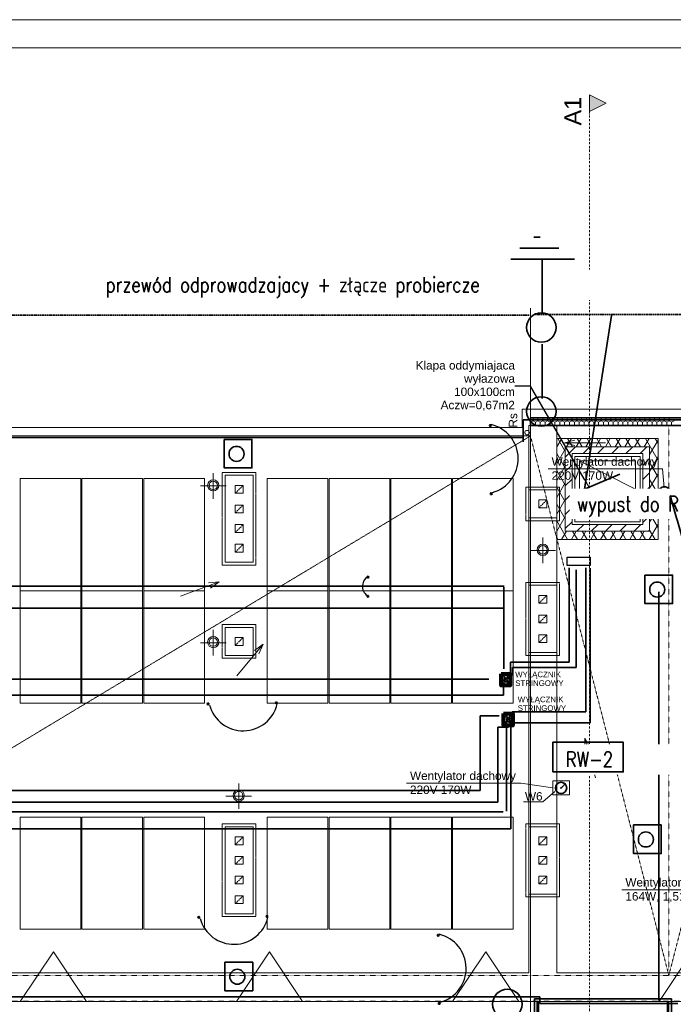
# Model space of a CAD drawing. Header units: centimetres. Extents: x 42630 to 130002, y 15 to 29179.
# Tile 131 of 165: x 82211 to 83376, y 4059 to 5813. Entities that reach past the tile are written whole.
import ezdxf
from ezdxf.enums import TextEntityAlignment as Align

# ---------------------------------------------------------------- set-up
doc = ezdxf.new("R2010")
doc.units = ezdxf.units.CM
doc.header["$LTSCALE"] = 0.01
for name, pattern in [('CENTER', [0.55, 0.37, -0.06, 0.06, -0.06]), ('Hidden Line1', [190, 140, -50]), ('HIDDEN_LINE_COPY', [150, 100, -50]), ('Krawędzie ukryte', [391.222223, 282.222223, -109]), ('Kropki i Kreski', [670.277762, 352.777767, -176.388884, 0, -141.111112]), ('PRZERYWANA', [0.282222, 0.141111, -0.141111]), ('Przerywana 2', [135, 75, -60])]:
    doc.linetypes.add(name, pattern=pattern)
doc.layers.get('0').update_dxf_attribs({"color": 253})
for name, color, linetype, lineweight in [('0 RAMKI I TABELKI_Nr_Pióra__1', 253, 'Continuous', 13), ('1ESTAWIENIE STOLARKI_Pen_No__1_Nr_Pióra__7_Nr_Pióra__1', 7, 'Continuous', 13), ('1SUFIT PODWIESZONY_Nr_Pióra__1', 7, 'Continuous', 13), ('1SUFIT PODWIESZONY_Nr_Pióra__20', 1, 'Continuous', 0), ('2D - Ogólne_Nr_Pióra__1', 7, 'Continuous', 13), ('4WENTYLACJA_Nr_Pióra__20', 1, 'Continuous', 0), ('8PIONY KS_Nr_Pióra__20', 1, 'Continuous', 0), ('E0odgrom', 6, 'Continuous', 35), ('IS went opis', 7, 'Continuous', 20), ('koryta', 150, 'Continuous', 50), ('Marker - Interior Elevation_Nr_Pióra__20', 250, 'Continuous', 0), ('Opisy - Etykiety_Nr_Pióra__20', 1, 'Continuous', 0), ('panale', 210, 'Continuous', 35), ('Pprzeowdy', 5, 'Continuous', 35), ('uziem', 82, 'Continuous', 30), ('wentylacja opis', 30, 'Continuous', 35), ('Wentylacja wywiew', 4, 'Continuous', 35), ('Znaczniki - Przekroje_Nr_Pióra__1', 7, 'Continuous', 13)]:
    doc.layers.add(name, color=color, linetype=linetype, lineweight=lineweight)
for name, color, linetype, lineweight, true_color in [('1SUFIT PODWIESZONY_Nr_Pióra__108', 7, 'Continuous', 13, 0xfd8379), ('2D - Ogólne_Nr_Pióra__108', 7, 'Continuous', 13, 0xfd8379), ('2D - Ogólne_Nr_Pióra__2', 7, 'Continuous', 15, 0x7f7f7f), ('2D - Ogólne_Nr_Pióra__68', 7, 'Continuous', 35, 0xfd4435), ('Opisy - Etykiety_Nr_Pióra__88', 7, 'Continuous', 20, 0xfd4435)]:
    doc.layers.add(name, color=color, linetype=linetype, lineweight=lineweight, true_color=true_color)
doc.layers.add('WEN_NAW-_ATRYBUT', color=6, linetype='Continuous')
doc.layers.add('WEN_NAW-_OSIE', color=2, linetype='CENTER')
doc.styles.add('GENERATED_STYLE_1', font='arial.ttf')
doc.styles.add('GENERATED_STYLE_2', font='arial.ttf')
doc.styles.add('GENERATED_STYLE_4', font='arial.ttf')
doc.styles.add('p', font='simplex.shx', dxfattribs={"width": 0.8, "height": 100})
doc.styles.add('STYL_WENTYLE', font='arial.ttf', dxfattribs={"width": 0.8})

# ---------------------------------------------------------------- blocks, each defined once
blk = doc.blocks.new('ARROWHEAD_5')
at = {"linetype": 'Continuous'}
blk.add_line((0, 0), (-1, 0), dxfattribs=at)
blk.add_solid([(-1, 0.2679), (0, 0), (-1, -0.2679), (-1, 0.2679)], dxfattribs=at)
blk = doc.blocks.new('PSR200_100_11')
blk.add_circle((0, 0), 100)
for p in [(0, 0), (71, 71)]:
    blk.add_point(p)
at = {"layer": 'WEN_NAW-_OSIE'}
blk.add_line((0, 0), (71, 71), dxfattribs=at)
at = {"layer": 'WEN_NAW-_ATRYBUT', "style": 'STYL_WENTYLE', "width": 0.8, "flags": 8}
blk.add_attdef('WENTYLE', text='', height=50, dxfattribs=at).set_placement((0, 0), align=Align.BOTTOM_LEFT)

msp = doc.modelspace()

# ---------------------------------------------------------------- hatches: boundary and pattern name
at = {"layer": 'uziem'}
for points in [[(83050.967, 5090.298, 1), (83047.945, 5090.298, 1)], [(83052.736, 4968.86, 1), (83049.714, 4968.86, 1)], [(82833.158, 4820.303, 1), (82830.136, 4820.303, 1)], [(82833.158, 4786.208, 1), (82830.136, 4786.208, 1)], [(82548.322, 4594.556, 1), (82545.3, 4594.556, 1)], [(82669.761, 4596.325, 1), (82666.739, 4596.325, 1)], [(82531.721, 4214.253, 1), (82528.699, 4214.253, 1)], [(82653.16, 4216.021, 1), (82650.138, 4216.021, 1)], [(82958.245, 4182.399, 1), (82955.224, 4182.399, 1)], [(82960.014, 4060.96, 1), (82956.992, 4060.96, 1)]]:
    msp.add_hatch(color=256, dxfattribs=at).paths.add_polyline_path(points)
at = {"layer": 'Znaczniki - Przekroje_Nr_Pióra__1', "linetype": 'Continuous'}
msp.add_hatch(color=252, dxfattribs=at).paths.add_polyline_path([(83226.085, 5679.426), (83226.085, 5649.426), (83256.085, 5664.426)], flags=0)

# ---------------------------------------------------------------- linework, layer by layer
at = {"layer": '0 RAMKI I TABELKI_Nr_Pióra__1', "linetype": 'Continuous'}
for p, q in [((78201.274, 5813.233), (84680.207, 5813.233)), ((78966.448, 5813.233), (85445.382, 5813.233)), ((78402.818, 5763.233), (84630.207, 5763.233)), ((79167.992, 5763.233), (85395.382, 5763.233))]:
    msp.add_line(p, q, dxfattribs=at)
at = {"layer": '1SUFIT PODWIESZONY_Nr_Pióra__1', "color": 252, "linetype": 'Continuous'}
for p, q in [((82212.085, 4995.78), (82320.085, 4995.78)), ((82212.085, 4795.78), (82212.085, 4995.78)), ((82320.085, 4995.78), (82320.085, 4795.78)), ((82322.085, 4995.78), (82430.085, 4995.78)), ((82322.085, 4795.78), (82322.085, 4995.78)), ((82430.085, 4995.78), (82430.085, 4795.78)), ((82432.085, 4995.78), (82540.085, 4995.78)), ((82432.085, 4795.78), (82432.085, 4995.78)), ((82540.085, 4995.78), (82540.085, 4795.78)), ((82652.266, 4995.78), (82760.266, 4995.78)), ((82652.266, 4795.78), (82652.266, 4995.78)), ((82760.266, 4995.78), (82760.266, 4795.78)), ((82762.266, 4995.78), (82870.266, 4995.78)), ((82762.266, 4795.78), (82762.266, 4995.78)), ((82870.266, 4995.78), (82870.266, 4795.78)), ((82872.266, 4995.78), (82980.266, 4995.78)), ((82872.266, 4795.78), (82872.266, 4995.78)), ((82980.266, 4995.78), (82980.266, 4795.78)), ((82982.266, 4995.78), (83090.266, 4995.78)), ((82982.266, 4795.78), (82982.266, 4995.78)), ((83090.266, 4995.78), (83090.266, 4795.78)), ((82320.085, 4795.78), (82212.085, 4795.78)), ((82212.085, 4795.78), (82320.085, 4795.78)), ((82212.085, 4595.78), (82212.085, 4795.78)), ((82320.085, 4795.78), (82320.085, 4595.78)), ((82430.085, 4795.78), (82322.085, 4795.78)), ((82322.085, 4795.78), (82430.085, 4795.78)), ((82322.085, 4595.78), (82322.085, 4795.78)), ((82430.085, 4795.78), (82430.085, 4595.78)), ((82540.085, 4795.78), (82432.085, 4795.78)), ((82432.085, 4795.78), (82540.085, 4795.78)), ((82432.085, 4595.78), (82432.085, 4795.78)), ((82540.085, 4795.78), (82540.085, 4595.78)), ((82760.266, 4795.78), (82652.266, 4795.78)), ((82652.266, 4795.78), (82760.266, 4795.78)), ((82652.266, 4595.78), (82652.266, 4795.78)), ((82760.266, 4795.78), (82760.266, 4595.78)), ((82870.266, 4795.78), (82762.266, 4795.78)), ((82762.266, 4795.78), (82870.266, 4795.78)), ((82762.266, 4595.78), (82762.266, 4795.78)), ((82870.266, 4795.78), (82870.266, 4595.78)), ((82980.266, 4795.78), (82872.266, 4795.78)), ((82872.266, 4795.78), (82980.266, 4795.78)), ((82872.266, 4595.78), (82872.266, 4795.78)), ((82980.266, 4795.78), (82980.266, 4595.78)), ((83090.266, 4795.78), (82982.266, 4795.78)), ((82982.266, 4795.78), (83090.266, 4795.78)), ((82982.266, 4595.78), (82982.266, 4795.78)), ((83090.266, 4795.78), (83090.266, 4595.78)), ((82320.085, 4595.78), (82212.085, 4595.78)), ((82430.085, 4595.78), (82322.085, 4595.78)), ((82540.085, 4595.78), (82432.085, 4595.78)), ((82760.266, 4595.78), (82652.266, 4595.78)), ((82870.266, 4595.78), (82762.266, 4595.78)), ((82980.266, 4595.78), (82872.266, 4595.78)), ((83090.266, 4595.78), (82982.266, 4595.78)), ((82212.085, 4392.988), (82320.085, 4392.988)), ((82212.085, 4192.988), (82212.085, 4392.988)), ((82320.085, 4392.988), (82320.085, 4192.988)), ((82322.085, 4392.988), (82430.085, 4392.988)), ((82322.085, 4192.988), (82322.085, 4392.988)), ((82430.085, 4392.988), (82430.085, 4192.988)), ((82432.085, 4392.988), (82540.085, 4392.988)), ((82432.085, 4192.988), (82432.085, 4392.988)), ((82540.085, 4392.988), (82540.085, 4192.988)), ((82652.266, 4392.988), (82760.266, 4392.988)), ((82652.266, 4192.988), (82652.266, 4392.988)), ((82760.266, 4392.988), (82760.266, 4192.988)), ((82762.266, 4392.988), (82870.266, 4392.988)), ((82762.266, 4192.988), (82762.266, 4392.988)), ((82870.266, 4392.988), (82870.266, 4192.988)), ((82872.266, 4392.988), (82980.266, 4392.988)), ((82872.266, 4192.988), (82872.266, 4392.988)), ((82980.266, 4392.988), (82980.266, 4192.988)), ((82982.266, 4392.988), (83090.266, 4392.988)), ((82982.266, 4192.988), (82982.266, 4392.988)), ((83090.266, 4392.988), (83090.266, 4192.988)), ((82320.085, 4192.988), (82212.085, 4192.988)), ((82430.085, 4192.988), (82322.085, 4192.988)), ((82540.085, 4192.988), (82432.085, 4192.988)), ((82760.266, 4192.988), (82652.266, 4192.988)), ((82870.266, 4192.988), (82762.266, 4192.988)), ((82980.266, 4192.988), (82872.266, 4192.988)), ((83090.266, 4192.988), (82982.266, 4192.988))]:
    msp.add_line(p, q, dxfattribs=at)
at = {"layer": '1SUFIT PODWIESZONY_Nr_Pióra__108', "color": 252, "linetype": 'Continuous'}
for p, q in [((83168.085, 5052.359), (83176.7, 5067.28)), ((83183.085, 5044.365), (83169.855, 5067.28)), ((83183.085, 5033.965), (83201.4, 5052.28)), ((83185.36, 5052.28), (83194.02, 5067.28)), ((83195.836, 5052.28), (83187.176, 5067.28)), ((83202.68, 5052.28), (83211.341, 5067.28)), ((83213.156, 5052.28), (83204.496, 5067.28)), ((83214.856, 5040.28), (83226.856, 5052.28)), ((83220.001, 5052.28), (83228.661, 5067.28)), ((83230.477, 5052.28), (83221.817, 5067.28)), ((83237.321, 5052.28), (83245.982, 5067.28)), ((83247.797, 5052.28), (83239.137, 5067.28)), ((83240.312, 5040.28), (83252.312, 5052.28)), ((83254.642, 5052.28), (83263.302, 5067.28)), ((83265.118, 5052.28), (83256.458, 5067.28)), ((83265.768, 5040.28), (83277.768, 5052.28)), ((83271.962, 5052.28), (83280.623, 5067.28)), ((83282.438, 5052.28), (83273.778, 5067.28)), ((83289.283, 5052.28), (83297.943, 5067.28)), ((83299.759, 5052.28), (83291.099, 5067.28)), ((83291.223, 5040.28), (83303.223, 5052.28)), ((83306.603, 5052.28), (83315.264, 5067.28)), ((83317.079, 5052.28), (83308.419, 5067.28)), ((83316.679, 5040.28), (83328.679, 5052.28)), ((83323.924, 5052.28), (83332.584, 5067.28)), ((83348.285, 5028.23), (83325.74, 5067.28)), ((83333.285, 5038.494), (83348.285, 5064.475)), ((83348.285, 5058.23), (83343.06, 5067.28)), ((83168.085, 5022.359), (83183.085, 5048.34)), ((83183.085, 5014.365), (83168.085, 5040.346)), ((83333.285, 5008.494), (83348.285, 5034.475)), ((83168.085, 4992.359), (83183.085, 5018.34)), ((83183.085, 5008.509), (83195.085, 5020.509)), ((83321.285, 5019.43), (83333.285, 5031.43)), ((83348.285, 4998.23), (83333.285, 5024.211)), ((83183.085, 4984.365), (83168.085, 5010.346)), ((83321.285, 4993.974), (83333.285, 5005.974)), ((83333.285, 4978.494), (83348.285, 5004.475)), ((83168.085, 4962.359), (83183.085, 4988.34)), ((83183.085, 4983.053), (83195.085, 4995.053)), ((83348.285, 4968.23), (83333.285, 4994.211)), ((83183.085, 4954.365), (83168.085, 4980.346)), ((83183.085, 4957.597), (83195.085, 4969.597)), ((83321.285, 4968.518), (83333.285, 4980.518)), ((83333.285, 4948.494), (83348.285, 4974.475)), ((83348.285, 4938.23), (83333.285, 4964.211)), ((83168.085, 4932.359), (83183.085, 4958.34)), ((83183.085, 4924.365), (83168.085, 4950.346)), ((83321.285, 4943.062), (83333.285, 4955.062)), ((83168.085, 4902.359), (83183.085, 4928.34)), ((83183.085, 4932.141), (83195.085, 4944.141)), ((83321.285, 4917.606), (83333.285, 4929.606)), ((83333.285, 4918.494), (83348.285, 4944.475)), ((83348.285, 4908.23), (83333.285, 4934.211)), ((83187.291, 4887.08), (83168.085, 4920.346)), ((83183.085, 4906.686), (83195.085, 4918.686)), ((83203.935, 4902.08), (83215.935, 4914.08)), ((83229.391, 4902.08), (83241.391, 4914.08)), ((83254.847, 4902.08), (83266.847, 4914.08)), ((83280.303, 4902.08), (83292.303, 4914.08)), ((83305.758, 4902.08), (83317.758, 4914.08)), ((83332.469, 4887.08), (83348.285, 4914.475)), ((83176.584, 4887.08), (83185.244, 4902.08)), ((83193.905, 4887.08), (83202.565, 4902.08)), ((83204.612, 4887.08), (83195.951, 4902.08)), ((83211.225, 4887.08), (83219.885, 4902.08)), ((83221.932, 4887.08), (83213.272, 4902.08)), ((83228.546, 4887.08), (83237.206, 4902.08)), ((83239.253, 4887.08), (83230.592, 4902.08)), ((83245.866, 4887.08), (83254.526, 4902.08)), ((83256.573, 4887.08), (83247.913, 4902.08)), ((83263.187, 4887.08), (83271.847, 4902.08)), ((83273.894, 4887.08), (83265.233, 4902.08)), ((83280.507, 4887.08), (83289.167, 4902.08)), ((83291.214, 4887.08), (83282.554, 4902.08)), ((83297.828, 4887.08), (83306.488, 4902.08)), ((83308.535, 4887.08), (83299.874, 4902.08)), ((83315.148, 4887.08), (83323.808, 4902.08)), ((83325.855, 4887.08), (83317.195, 4902.08)), ((83331.214, 4902.08), (83333.285, 4904.151)), ((83343.176, 4887.08), (83333.285, 4904.211)), ((83169.971, 4887.08), (83168.085, 4890.346))]:
    msp.add_line(p, q, dxfattribs=at)
at = {"layer": '1SUFIT PODWIESZONY_Nr_Pióra__20', "color": 252, "linetype": 'Continuous'}
for p, q in [((83348.285, 5067.28), (83168.085, 5067.28)), ((83168.085, 5067.28), (83168.085, 4887.08)), ((83333.285, 5052.28), (83183.085, 5052.28)), ((83183.085, 5052.28), (83183.085, 4902.08)), ((83183.085, 5052.28), (83333.285, 5052.28)), ((83183.085, 4902.08), (83183.085, 5052.28)), ((83333.285, 4902.08), (83333.285, 5052.28)), ((83333.285, 5052.28), (83333.285, 4902.08)), ((83348.285, 4887.08), (83348.285, 5067.28)), ((83195.085, 5040.28), (83321.285, 5040.28)), ((83195.085, 4914.08), (83195.085, 5040.28)), ((83321.285, 5040.28), (83321.285, 4914.08)), ((83321.285, 4914.08), (83195.085, 4914.08)), ((83183.085, 4902.08), (83333.285, 4902.08)), ((83333.285, 4902.08), (83183.085, 4902.08)), ((83168.085, 4887.08), (83348.285, 4887.08))]:
    msp.add_line(p, q, dxfattribs=at)
at = {"layer": '2D - Ogólne_Nr_Pióra__1', "color": 252, "linetype": 'Continuous'}
for p, q in [((83629.085, 5119.28), (83106.085, 5119.28)), ((83106.085, 5119.28), (83106.085, 5086.78)), ((83121.085, 5071.78), (83121.085, 5104.28)), ((83121.085, 5104.28), (83614.085, 5104.28)), ((83106.085, 5086.78), (78787.085, 5086.78)), ((83168.085, 5090.28), (83118.085, 5090.28)), ((83118.085, 5090.28), (83118.085, 4115.78)), ((83614.085, 5090.28), (83121.085, 5090.28)), ((83121.085, 5090.28), (83121.085, 5071.78)), ((83168.085, 4115.78), (83168.085, 5090.28)), ((83121.085, 5071.78), (78787.085, 5071.78)), ((78787.085, 5071.78), (83111.085, 5071.78)), ((83111.085, 5071.78), (83121.085, 5071.78)), ((83181.419, 5059.567), (83200.08, 5064.567)), ((83254.874, 5059.567), (83181.419, 5059.567)), ((83181.419, 5059.567), (83200.08, 5054.567)), ((82555.921, 4959.934), (82555.921, 5005.503)), ((82577.085, 5001.78), (82627.085, 5001.78)), ((82577.085, 4846.78), (82577.085, 5001.78)), ((82627.085, 5001.78), (82627.085, 4846.78)), ((82533.136, 4982.718), (82578.706, 4982.718)), ((82595.085, 4983.78), (82609.085, 4983.78)), ((82595.085, 4969.78), (82595.085, 4983.78)), ((82609.085, 4983.78), (82609.085, 4969.78)), ((82609.085, 4969.78), (82595.085, 4969.78)), ((83118.085, 4975.78), (83168.085, 4975.78)), ((83118.085, 4925.78), (83118.085, 4975.78)), ((83168.085, 4975.78), (83168.085, 4925.78)), ((82595.085, 4948.78), (82609.085, 4948.78)), ((82595.085, 4934.78), (82595.085, 4948.78)), ((82609.085, 4948.78), (82609.085, 4934.78)), ((83136.085, 4957.78), (83150.085, 4957.78)), ((83136.085, 4943.78), (83136.085, 4957.78)), ((83150.085, 4957.78), (83150.085, 4943.78)), ((82609.085, 4934.78), (82595.085, 4934.78)), ((83150.085, 4943.78), (83136.085, 4943.78)), ((82595.085, 4913.78), (82609.085, 4913.78)), ((82595.085, 4899.78), (82595.085, 4913.78)), ((82609.085, 4913.78), (82609.085, 4899.78)), ((83168.085, 4925.78), (83118.085, 4925.78)), ((82609.085, 4899.78), (82595.085, 4899.78)), ((82595.085, 4878.78), (82609.085, 4878.78)), ((82595.085, 4864.78), (82595.085, 4878.78)), ((82609.085, 4878.78), (82609.085, 4864.78)), ((83143.085, 4845.084), (83143.085, 4890.654)), ((82609.085, 4864.78), (82595.085, 4864.78)), ((83120.3, 4867.869), (83165.87, 4867.869)), ((82627.085, 4846.78), (82577.085, 4846.78)), ((82497.804, 4786.151), (82566.686, 4811.662)), ((82566.686, 4811.662), (82547.451, 4809.87)), ((82566.686, 4811.662), (82550.924, 4800.493)), ((83118.085, 4805.78), (83168.085, 4805.78)), ((83118.085, 4685.78), (83118.085, 4805.78)), ((83168.085, 4805.78), (83168.085, 4685.78)), ((83136.085, 4787.78), (83150.085, 4787.78)), ((83136.085, 4773.78), (83136.085, 4787.78)), ((83150.085, 4773.78), (83136.085, 4773.78)), ((83150.085, 4787.78), (83150.085, 4773.78)), ((83136.085, 4752.78), (83150.085, 4752.78)), ((83136.085, 4738.78), (83136.085, 4752.78)), ((83150.085, 4738.78), (83136.085, 4738.78)), ((83150.085, 4752.78), (83150.085, 4738.78)), ((82555.921, 4680.78), (82555.921, 4726.349)), ((82577.085, 4730.78), (82627.085, 4730.78)), ((82577.085, 4680.78), (82577.085, 4730.78)), ((82627.085, 4730.78), (82627.085, 4680.78)), ((83136.085, 4717.78), (83150.085, 4717.78)), ((83136.085, 4703.78), (83136.085, 4717.78)), ((83150.085, 4717.78), (83150.085, 4703.78)), ((82533.136, 4703.565), (82578.706, 4703.565)), ((82595.085, 4712.78), (82609.085, 4712.78)), ((82595.085, 4698.78), (82595.085, 4712.78)), ((82598.172, 4644.515), (82645.07, 4701.049)), ((82609.085, 4712.78), (82609.085, 4698.78)), ((82645.07, 4701.049), (82629.308, 4689.88)), ((82645.07, 4701.049), (82637.005, 4683.495)), ((83150.085, 4703.78), (83136.085, 4703.78)), ((82609.085, 4698.78), (82595.085, 4698.78)), ((83168.085, 4685.78), (83118.085, 4685.78)), ((82627.085, 4680.78), (82577.085, 4680.78)), ((83236.702, 4462.624), (83217.69, 4533.575)), ((83217.69, 4533.575), (83227.35, 4516.845)), ((83217.69, 4533.575), (83217.69, 4514.257)), ((82601.3, 4407.353), (82601.3, 4452.923)), ((82578.515, 4430.138), (82624.085, 4430.138)), ((82577.085, 4375.78), (82627.085, 4375.78)), ((82577.085, 4220.78), (82577.085, 4375.78)), ((82627.085, 4375.78), (82627.085, 4220.78)), ((83118.085, 4375.78), (83168.085, 4375.78)), ((83118.085, 4255.78), (83118.085, 4375.78)), ((83168.085, 4375.78), (83168.085, 4255.78)), ((82595.085, 4357.78), (82609.085, 4357.78)), ((82595.085, 4343.78), (82595.085, 4357.78)), ((82609.085, 4357.78), (82609.085, 4343.78)), ((83136.085, 4357.78), (83150.085, 4357.78)), ((83136.085, 4343.78), (83136.085, 4357.78)), ((83150.085, 4357.78), (83150.085, 4343.78)), ((82609.085, 4343.78), (82595.085, 4343.78)), ((83150.085, 4343.78), (83136.085, 4343.78)), ((82595.085, 4322.78), (82609.085, 4322.78)), ((82595.085, 4308.78), (82595.085, 4322.78)), ((82609.085, 4322.78), (82609.085, 4308.78)), ((83136.085, 4322.78), (83150.085, 4322.78)), ((83136.085, 4308.78), (83136.085, 4322.78)), ((83150.085, 4322.78), (83150.085, 4308.78)), ((82609.085, 4308.78), (82595.085, 4308.78)), ((83150.085, 4308.78), (83136.085, 4308.78)), ((82595.085, 4287.78), (82609.085, 4287.78)), ((82595.085, 4273.78), (82595.085, 4287.78)), ((82609.085, 4287.78), (82609.085, 4273.78)), ((83136.085, 4287.78), (83150.085, 4287.78)), ((83136.085, 4273.78), (83136.085, 4287.78)), ((83150.085, 4287.78), (83150.085, 4273.78)), ((82609.085, 4273.78), (82595.085, 4273.78)), ((83150.085, 4273.78), (83136.085, 4273.78)), ((82595.085, 4252.78), (82609.085, 4252.78)), ((82595.085, 4238.78), (82595.085, 4252.78)), ((82609.085, 4252.78), (82609.085, 4238.78)), ((83168.085, 4255.78), (83118.085, 4255.78)), ((82609.085, 4238.78), (82595.085, 4238.78)), ((82627.085, 4220.78), (82577.085, 4220.78)), ((82271.144, 4153.183), (82212.216, 4064.28)), ((82330.072, 4064.28), (82271.144, 4153.183)), ((82656.075, 4153.183), (82597.147, 4064.28)), ((82715.004, 4064.28), (82656.075, 4153.183)), ((83041.347, 4153.183), (82982.419, 4064.28)), ((83100.275, 4064.28), (83041.347, 4153.183)), ((83409.347, 4153.183), (83350.419, 4064.28)), ((83118.085, 4115.78), (79041.085, 4115.78)), ((84652.085, 4115.78), (83168.085, 4115.78)), ((84708.085, 4064.28), (77813.802, 4064.28)), ((82212.216, 4064.28), (82330.072, 4064.28)), ((82597.147, 4064.28), (82715.004, 4064.28)), ((82982.419, 4064.28), (83100.275, 4064.28)), ((83350.419, 4064.28), (83468.275, 4064.28))]:
    msp.add_line(p, q, dxfattribs=at)
at = {"layer": '2D - Ogólne_Nr_Pióra__1', "color": 252, "linetype": 'PRZERYWANA'}
for p, q in [((83367.585, 5090.28), (83367.585, 4120.079)), ((81523.273, 4110.78), (83121.085, 5071.78)), ((83121.085, 5071.78), (83367.585, 4110.78)), ((83614.085, 5071.78), (83367.585, 4110.78)), ((79041.085, 4110.78), (84657.085, 4110.78)), ((79041.085, 4064.78), (84696.085, 4064.78))]:
    msp.add_line(p, q, dxfattribs=at)
at = {"layer": '2D - Ogólne_Nr_Pióra__1', "color": 252, "linetype": 'Przerywana 2'}
for p, q in [((82572.085, 5006.78), (82632.085, 5006.78)), ((82572.085, 4841.78), (82572.085, 5006.78)), ((82632.085, 5006.78), (82632.085, 4841.78)), ((83113.085, 4980.78), (83173.085, 4980.78)), ((83113.085, 4920.78), (83113.085, 4980.78)), ((83173.085, 4980.78), (83173.085, 4920.78)), ((83173.085, 4920.78), (83113.085, 4920.78)), ((82632.085, 4841.78), (82572.085, 4841.78)), ((83113.085, 4810.78), (83173.085, 4810.78)), ((83113.085, 4680.78), (83113.085, 4810.78)), ((83173.085, 4810.78), (83173.085, 4680.78)), ((82572.085, 4735.78), (82632.085, 4735.78)), ((82572.085, 4675.78), (82572.085, 4735.78)), ((82632.085, 4735.78), (82632.085, 4675.78)), ((82632.085, 4675.78), (82572.085, 4675.78)), ((83173.085, 4680.78), (83113.085, 4680.78)), ((82572.085, 4380.78), (82632.085, 4380.78)), ((82572.085, 4215.78), (82572.085, 4380.78)), ((82632.085, 4380.78), (82632.085, 4215.78)), ((83113.085, 4380.78), (83173.085, 4380.78)), ((83113.085, 4250.78), (83113.085, 4380.78)), ((83173.085, 4380.78), (83173.085, 4250.78)), ((83173.085, 4250.78), (83113.085, 4250.78)), ((82632.085, 4215.78), (82572.085, 4215.78))]:
    msp.add_line(p, q, dxfattribs=at)
at = {"layer": '2D - Ogólne_Nr_Pióra__1', "color": 252, "linetype": 'Krawędzie ukryte'}
for p, q in [((82595.085, 4969.78), (82609.085, 4983.78)), ((82595.085, 4934.78), (82609.085, 4948.78)), ((83136.085, 4943.78), (83150.085, 4957.78)), ((82595.085, 4899.78), (82609.085, 4913.78)), ((82595.085, 4864.78), (82609.085, 4878.78)), ((83136.085, 4773.78), (83150.085, 4787.78)), ((83136.085, 4738.78), (83150.085, 4752.78)), ((83136.085, 4703.78), (83150.085, 4717.78)), ((82595.085, 4698.78), (82609.085, 4712.78)), ((82595.085, 4343.78), (82609.085, 4357.78)), ((83136.085, 4343.78), (83150.085, 4357.78)), ((82595.085, 4308.78), (82609.085, 4322.78)), ((83136.085, 4308.78), (83150.085, 4322.78)), ((82595.085, 4273.78), (82609.085, 4287.78)), ((83136.085, 4273.78), (83150.085, 4287.78)), ((82595.085, 4238.78), (82609.085, 4252.78))]:
    msp.add_line(p, q, dxfattribs=at)
at = {"layer": '2D - Ogólne_Nr_Pióra__1', "color": 252, "linetype": 'Przerywana 2'}
msp.add_circle((83115.085, 5077.78), 4, dxfattribs=at)
at = {"layer": '2D - Ogólne_Nr_Pióra__1', "color": 252, "linetype": 'Continuous'}
for centre, radius in [((82555.921, 4983.78), 10), ((82555.921, 4983.78), 7.503), ((83143.085, 4868.93), 10), ((83143.085, 4868.93), 7.503), ((82555.921, 4704.626), 10), ((82555.921, 4704.626), 7.503), ((82601.3, 4431.199), 10), ((82601.3, 4431.199), 7.503)]:
    msp.add_circle(centre, radius, dxfattribs=at)
at = {"layer": '2D - Ogólne_Nr_Pióra__108', "color": 252, "linetype": 'Continuous'}
for p, q in [((83125.646, 5098.852), (83125.646, 5103.78)), ((83134.306, 5098.852), (83134.306, 5103.78)), ((83142.966, 5098.852), (83142.966, 5103.78)), ((83151.627, 5098.852), (83151.627, 5103.78)), ((83160.287, 5098.852), (83160.287, 5103.78)), ((83168.947, 5098.852), (83168.947, 5103.78)), ((83177.607, 5098.852), (83177.607, 5103.78)), ((83186.268, 5098.852), (83186.268, 5103.78)), ((83194.928, 5098.852), (83194.928, 5103.78)), ((83203.588, 5098.852), (83203.588, 5103.78)), ((83212.248, 5098.852), (83212.248, 5103.78)), ((83220.909, 5098.852), (83220.909, 5103.78)), ((83229.569, 5098.852), (83229.569, 5103.78)), ((83238.229, 5098.852), (83238.229, 5103.78)), ((83246.889, 5098.852), (83246.889, 5103.78)), ((83255.55, 5098.852), (83255.55, 5103.78)), ((83264.21, 5098.852), (83264.21, 5103.78)), ((83272.87, 5098.852), (83272.87, 5103.78)), ((83281.53, 5098.852), (83281.53, 5103.78)), ((83290.191, 5098.852), (83290.191, 5103.78)), ((83298.851, 5098.852), (83298.851, 5103.78)), ((83307.511, 5098.852), (83307.511, 5103.78)), ((83316.171, 5098.852), (83316.171, 5103.78)), ((83324.832, 5098.852), (83324.832, 5103.78)), ((83333.492, 5098.852), (83333.492, 5103.78)), ((83342.152, 5098.852), (83342.152, 5103.78)), ((83350.813, 5098.852), (83350.813, 5103.78)), ((83359.473, 5098.852), (83359.473, 5103.78)), ((83368.133, 5098.852), (83368.133, 5103.78)), ((83121.316, 5096.352), (83121.085, 5096.486)), ((83121.316, 5091.352), (83121.085, 5091.219)), ((83125.646, 5098.852), (83121.316, 5096.352)), ((83121.316, 5091.352), (83121.316, 5096.352)), ((83123.173, 5090.28), (83121.316, 5091.352)), ((83129.976, 5096.352), (83125.646, 5098.852)), ((83129.976, 5091.352), (83128.118, 5090.28)), ((83134.306, 5098.852), (83129.976, 5096.352)), ((83129.976, 5091.352), (83129.976, 5096.352)), ((83131.834, 5090.28), (83129.976, 5091.352)), ((83138.636, 5096.352), (83134.306, 5098.852)), ((83138.636, 5091.352), (83136.779, 5090.28)), ((83142.966, 5098.852), (83138.636, 5096.352)), ((83138.636, 5091.352), (83138.636, 5096.352)), ((83140.494, 5090.28), (83138.636, 5091.352)), ((83147.297, 5096.352), (83142.966, 5098.852)), ((83147.297, 5091.352), (83145.439, 5090.28)), ((83151.627, 5098.852), (83147.297, 5096.352)), ((83147.297, 5091.352), (83147.297, 5096.352)), ((83149.154, 5090.28), (83147.297, 5091.352)), ((83155.957, 5096.352), (83151.627, 5098.852)), ((83155.957, 5091.352), (83154.099, 5090.28)), ((83160.287, 5098.852), (83155.957, 5096.352)), ((83155.957, 5091.352), (83155.957, 5096.352)), ((83157.814, 5090.28), (83155.957, 5091.352)), ((83164.617, 5096.352), (83160.287, 5098.852)), ((83164.617, 5091.352), (83162.759, 5090.28)), ((83168.947, 5098.852), (83164.617, 5096.352)), ((83164.617, 5091.352), (83164.617, 5096.352)), ((83166.475, 5090.28), (83164.617, 5091.352)), ((83173.277, 5096.352), (83168.947, 5098.852)), ((83173.277, 5091.352), (83171.42, 5090.28)), ((83177.607, 5098.852), (83173.277, 5096.352)), ((83173.277, 5091.352), (83173.277, 5096.352)), ((83175.135, 5090.28), (83173.277, 5091.352)), ((83181.938, 5096.352), (83177.607, 5098.852)), ((83181.938, 5091.352), (83180.08, 5090.28)), ((83186.268, 5098.852), (83181.938, 5096.352)), ((83181.938, 5091.352), (83181.938, 5096.352)), ((83183.795, 5090.28), (83181.938, 5091.352)), ((83190.598, 5096.352), (83186.268, 5098.852)), ((83190.598, 5091.352), (83188.74, 5090.28)), ((83194.928, 5098.852), (83190.598, 5096.352)), ((83190.598, 5091.352), (83190.598, 5096.352)), ((83192.455, 5090.28), (83190.598, 5091.352)), ((83199.258, 5096.352), (83194.928, 5098.852)), ((83199.258, 5091.352), (83197.4, 5090.28)), ((83203.588, 5098.852), (83199.258, 5096.352)), ((83199.258, 5091.352), (83199.258, 5096.352)), ((83201.116, 5090.28), (83199.258, 5091.352)), ((83207.918, 5096.352), (83203.588, 5098.852)), ((83207.918, 5091.352), (83206.061, 5090.28)), ((83212.248, 5098.852), (83207.918, 5096.352)), ((83207.918, 5091.352), (83207.918, 5096.352)), ((83209.776, 5090.28), (83207.918, 5091.352)), ((83216.579, 5096.352), (83212.248, 5098.852)), ((83216.579, 5091.352), (83214.721, 5090.28)), ((83220.909, 5098.852), (83216.579, 5096.352)), ((83216.579, 5091.352), (83216.579, 5096.352)), ((83218.436, 5090.28), (83216.579, 5091.352)), ((83225.239, 5096.352), (83220.909, 5098.852)), ((83225.239, 5091.352), (83223.381, 5090.28)), ((83229.569, 5098.852), (83225.239, 5096.352)), ((83225.239, 5091.352), (83225.239, 5096.352)), ((83227.097, 5090.28), (83225.239, 5091.352)), ((83233.899, 5096.352), (83229.569, 5098.852)), ((83233.899, 5091.352), (83232.041, 5090.28)), ((83238.229, 5098.852), (83233.899, 5096.352)), ((83233.899, 5091.352), (83233.899, 5096.352)), ((83235.757, 5090.28), (83233.899, 5091.352)), ((83242.559, 5096.352), (83238.229, 5098.852)), ((83242.559, 5091.352), (83240.702, 5090.28)), ((83246.889, 5098.852), (83242.559, 5096.352)), ((83242.559, 5091.352), (83242.559, 5096.352)), ((83244.417, 5090.28), (83242.559, 5091.352)), ((83251.22, 5096.352), (83246.889, 5098.852)), ((83251.22, 5091.352), (83249.362, 5090.28)), ((83255.55, 5098.852), (83251.22, 5096.352)), ((83251.22, 5091.352), (83251.22, 5096.352)), ((83253.077, 5090.28), (83251.22, 5091.352)), ((83259.88, 5096.352), (83255.55, 5098.852)), ((83259.88, 5091.352), (83258.022, 5090.28)), ((83264.21, 5098.852), (83259.88, 5096.352)), ((83259.88, 5091.352), (83259.88, 5096.352)), ((83261.738, 5090.28), (83259.88, 5091.352)), ((83268.54, 5096.352), (83264.21, 5098.852)), ((83268.54, 5091.352), (83266.682, 5090.28)), ((83272.87, 5098.852), (83268.54, 5096.352)), ((83268.54, 5091.352), (83268.54, 5096.352)), ((83270.398, 5090.28), (83268.54, 5091.352)), ((83277.2, 5096.352), (83272.87, 5098.852)), ((83277.2, 5091.352), (83275.343, 5090.28)), ((83281.53, 5098.852), (83277.2, 5096.352)), ((83277.2, 5091.352), (83277.2, 5096.352)), ((83279.058, 5090.28), (83277.2, 5091.352)), ((83285.861, 5096.352), (83281.53, 5098.852)), ((83285.861, 5091.352), (83284.003, 5090.28)), ((83290.191, 5098.852), (83285.861, 5096.352)), ((83285.861, 5091.352), (83285.861, 5096.352)), ((83287.718, 5090.28), (83285.861, 5091.352)), ((83294.521, 5096.352), (83290.191, 5098.852)), ((83294.521, 5091.352), (83292.663, 5090.28)), ((83298.851, 5098.852), (83294.521, 5096.352)), ((83294.521, 5091.352), (83294.521, 5096.352)), ((83296.379, 5090.28), (83294.521, 5091.352)), ((83303.181, 5096.352), (83298.851, 5098.852)), ((83303.181, 5091.352), (83301.323, 5090.28)), ((83307.511, 5098.852), (83303.181, 5096.352)), ((83303.181, 5091.352), (83303.181, 5096.352)), ((83305.039, 5090.28), (83303.181, 5091.352)), ((83311.841, 5096.352), (83307.511, 5098.852)), ((83311.841, 5091.352), (83309.984, 5090.28)), ((83316.171, 5098.852), (83311.841, 5096.352)), ((83311.841, 5091.352), (83311.841, 5096.352)), ((83313.699, 5090.28), (83311.841, 5091.352)), ((83320.502, 5096.352), (83316.171, 5098.852)), ((83320.502, 5091.352), (83318.644, 5090.28)), ((83324.832, 5098.852), (83320.502, 5096.352)), ((83320.502, 5091.352), (83320.502, 5096.352)), ((83322.359, 5090.28), (83320.502, 5091.352)), ((83329.162, 5096.352), (83324.832, 5098.852)), ((83329.162, 5091.352), (83327.304, 5090.28)), ((83333.492, 5098.852), (83329.162, 5096.352)), ((83329.162, 5091.352), (83329.162, 5096.352)), ((83331.02, 5090.28), (83329.162, 5091.352)), ((83337.822, 5096.352), (83333.492, 5098.852)), ((83337.822, 5091.352), (83335.964, 5090.28)), ((83342.152, 5098.852), (83337.822, 5096.352)), ((83337.822, 5091.352), (83337.822, 5096.352)), ((83339.68, 5090.28), (83337.822, 5091.352)), ((83346.482, 5096.352), (83342.152, 5098.852)), ((83346.482, 5091.352), (83344.625, 5090.28)), ((83350.813, 5098.852), (83346.482, 5096.352)), ((83346.482, 5091.352), (83346.482, 5096.352)), ((83348.34, 5090.28), (83346.482, 5091.352)), ((83355.143, 5096.352), (83350.813, 5098.852)), ((83355.143, 5091.352), (83353.285, 5090.28)), ((83359.473, 5098.852), (83355.143, 5096.352)), ((83355.143, 5091.352), (83355.143, 5096.352)), ((83357, 5090.28), (83355.143, 5091.352)), ((83363.803, 5096.352), (83359.473, 5098.852)), ((83363.803, 5091.352), (83361.945, 5090.28)), ((83368.133, 5098.852), (83363.803, 5096.352)), ((83363.803, 5091.352), (83363.803, 5096.352)), ((83365.661, 5090.28), (83363.803, 5091.352)), ((83372.463, 5096.352), (83368.133, 5098.852)), ((83372.463, 5091.352), (83370.605, 5090.28)), ((83376.793, 5098.852), (83372.463, 5096.352)), ((83372.463, 5091.352), (83372.463, 5096.352)), ((83374.321, 5090.28), (83372.463, 5091.352))]:
    msp.add_line(p, q, dxfattribs=at)
at = {"layer": '2D - Ogólne_Nr_Pióra__2', "color": 252, "linetype": 'Hidden Line1'}
msp.add_line((83121.085, 3711.898), (83121.085, 5299.291), dxfattribs=at)
at = {"layer": '2D - Ogólne_Nr_Pióra__68', "color": 252, "linetype": 'Continuous'}
for p, q in [((83614.085, 5103.78), (83121.085, 5103.78)), ((83121.085, 5103.78), (83121.085, 5090.28)), ((83121.085, 5090.28), (83614.085, 5090.28)), ((83372.085, 4069.28), (83128.085, 4069.28)), ((83128.085, 4069.28), (83128.085, 3822.28)), ((83372.085, 3822.28), (83372.085, 4069.28))]:
    msp.add_line(p, q, dxfattribs=at)
at = {"layer": '2D - Ogólne_Nr_Pióra__68', "color": 252, "linetype": 'HIDDEN_LINE_COPY'}
for p, q in [((83133.085, 4064.28), (83133.085, 3829.28)), ((83135.085, 4064.28), (83133.085, 4064.28)), ((83135.085, 3829.28), (83135.085, 4064.28)), ((83367.085, 4064.28), (83365.085, 4064.28)), ((83365.085, 4064.28), (83365.085, 3829.28)), ((83367.085, 3827.28), (83367.085, 4064.28))]:
    msp.add_line(p, q, dxfattribs=at)
at = {"layer": '4WENTYLACJA_Nr_Pióra__20', "color": 252, "linetype": 'Continuous'}
for p, q in [((83308.185, 4977.18), (83208.185, 5027.18)), ((83208.185, 4927.18), (83308.185, 4977.18))]:
    msp.add_line(p, q, dxfattribs=at)
at = {"layer": '8PIONY KS_Nr_Pióra__20', "color": 252, "linetype": 'Continuous'}
for p, q in [((83348.285, 5067.28), (83168.085, 5067.28)), ((83168.085, 5067.28), (83168.085, 4887.08)), ((83333.285, 5052.28), (83183.085, 5052.28)), ((83183.085, 5052.28), (83183.085, 4902.08)), ((83333.285, 4902.08), (83333.285, 5052.28)), ((83348.285, 4887.08), (83348.285, 5067.28)), ((83321.285, 5040.28), (83195.085, 5040.28)), ((83195.085, 5040.28), (83195.085, 4914.08)), ((83316.285, 5035.28), (83200.085, 5035.28)), ((83200.085, 5035.28), (83200.085, 4919.08)), ((83316.285, 4919.08), (83316.285, 5035.28)), ((83321.285, 4914.08), (83321.285, 5040.28)), ((83308.185, 5027.18), (83208.185, 5027.18)), ((83208.185, 5027.18), (83208.185, 4927.18)), ((83308.185, 4927.18), (83308.185, 5027.18)), ((83195.085, 4914.08), (83321.285, 4914.08)), ((83200.085, 4919.08), (83316.285, 4919.08)), ((83208.185, 4927.18), (83308.185, 4927.18)), ((83183.085, 4902.08), (83333.285, 4902.08)), ((83168.085, 4887.08), (83348.285, 4887.08))]:
    msp.add_line(p, q, dxfattribs=at)
at = {"layer": 'E0odgrom'}
for p, q in [((83127.042, 5426.055), (83138.551, 5426.055)), ((83102.38, 5406.326), (83171.433, 5406.326)), ((83141.839, 5386.597), (83085.939, 5386.597)), ((83085.939, 5386.597), (83199.383, 5386.597)), ((83265.516, 5286.205), (83217.224, 4977.133)), ((83141.839, 5138.336), (83141.839, 5235.338)), ((83108.127, 5061.452), (83108.127, 5100.306)), ((83108.127, 5100.306), (83611.906, 5100.306)), ((78793.191, 5069.135), (83108.127, 5069.135)), ((83217.224, 4977.133), (83280.004, 5003.694)), ((83349.592, 4794.167), (83349.592, 4066.047)), ((83137.63, 4072.641), (78826.425, 4072.641)), ((83137.63, 4060.568), (83137.63, 4072.641)), ((83383.482, 4060.568), (83137.63, 4060.568))]:
    msp.add_line(p, q, dxfattribs=at)
at = {"layer": 'E0odgrom', "linetype": 'Krawędzie ukryte'}
for p, q in [((83118.616, 5286.749), (81631.207, 5286.749)), ((84644.652, 5288.201), (83130.199, 5288.201))]:
    msp.add_line(p, q, dxfattribs=at)
at = {"layer": 'E0odgrom'}
for points in [[(82575.428, 5065.745), (82624.752, 5065.745), (82624.752, 5014.777), (82575.428, 5014.777)], [(83324.84, 4824.063), (83374.164, 4824.063), (83374.164, 4773.095), (83324.84, 4773.095)], [(83304.645, 4378.893), (83353.969, 4378.893), (83353.969, 4327.926), (83304.645, 4327.926)], [(82576.833, 4134.454), (82626.156, 4134.454), (82626.156, 4083.487), (82576.833, 4083.487)]]:
    msp.add_lwpolyline(points, close=True, dxfattribs=at)
for centre, radius in [((83140.523, 5264.932), 26.306), ((83140.523, 5115.318), 26.306), ((82597.418, 5039.85), 13.358), ((83346.83, 4798.168), 13.358), ((83326.635, 4352.998), 13.358), ((82598.823, 4108.559), 13.358), ((83079.817, 4059.793), 26.306)]:
    msp.add_circle(centre, radius, dxfattribs=at)
at = {"layer": 'koryta', "color": 6, "linetype": 'CENTER', "lineweight": 80}
for p, q in [((83068.741, 4648.367), (83084.992, 4627.151)), ((83084.992, 4648.367), (83068.741, 4627.151)), ((83084.992, 4627.151), (83084.992, 4648.367)), ((83073.269, 4577.438), (83089.52, 4556.221)), ((83089.52, 4577.438), (83073.269, 4556.221)), ((83089.52, 4556.221), (83089.52, 4577.438))]:
    msp.add_line(p, q, dxfattribs=at)
at = {"layer": 'koryta', "color": 5, "lineweight": 80}
for points in [[(83068.741, 4648.367), (83084.992, 4648.367), (83084.992, 4627.151), (83068.741, 4627.151)], [(83073.269, 4577.438), (83089.52, 4577.438), (83089.52, 4556.221), (83073.269, 4556.221)]]:
    msp.add_lwpolyline(points, close=True, dxfattribs=at)
at = {"layer": 'Opisy - Etykiety_Nr_Pióra__88', "color": 252, "linetype": 'Continuous', "lineweight": -2}
for p, q in [((83121.085, 5160.699), (83092.939, 5160.699)), ((83216.941, 4995.243), (83121.085, 5160.699))]:
    msp.add_line(p, q, dxfattribs=at)
at = {"layer": 'panale'}
for centre in [(83049.456, 5090.298), (83051.225, 4968.86), (82831.647, 4820.303), (82831.647, 4786.208), (82546.811, 4594.556), (82668.25, 4596.325), (82530.21, 4214.253), (82651.649, 4216.021), (82956.734, 4182.399), (82958.503, 4060.96)]:
    msp.add_circle(centre, 1.511, dxfattribs=at)
at = {"layer": 'Pprzeowdy'}
for p, q in [((83190.233, 4668.568), (83190.233, 4836.955)), ((83202.494, 4659.065), (83202.494, 4833.56)), ((83219.849, 4836.766), (83219.849, 4580.212)), ((83227.584, 4560.782), (83227.584, 4836.201)), ((82275.838, 4804.219), (82155.905, 4804.219)), ((82275.838, 4804.219), (83074.169, 4804.219)), ((83073.463, 4765.035), (83073.463, 4802.386)), ((83073.463, 4802.386), (83073.463, 4657.132)), ((82155.905, 4765.035), (83073.463, 4765.035)), ((83085.607, 4649.114), (83085.607, 4668.568)), ((83085.607, 4668.568), (83190.233, 4668.568)), ((83089.309, 4644.917), (83089.309, 4659.065)), ((83089.309, 4659.065), (83202.494, 4659.065)), ((83046.94, 4638.805), (81991.748, 4638.805)), ((83073.274, 4609.829), (83073.274, 4624.166)), ((81953.114, 4609.829), (83073.274, 4609.829)), ((83219.849, 4580.212), (83088.554, 4580.212)), ((83065.298, 4573.072), (83031.493, 4573.072)), ((83031.493, 4573.072), (83031.493, 4440.268)), ((83086.124, 4372.055), (83086.124, 4562.206)), ((83091.761, 4560.782), (83227.584, 4560.782)), ((83062.846, 4419.668), (83062.846, 4553.34)), ((83062.846, 4553.34), (83081.71, 4553.34)), ((83078.338, 4553.445), (83078.338, 4403.739)), ((83031.493, 4440.268), (80998.378, 4440.268)), ((81071.572, 4419.668), (83062.846, 4419.668)), ((83072.391, 4402.162), (81071.572, 4402.162)), ((80586.986, 4372.055), (83086.124, 4372.055))]:
    msp.add_line(p, q, dxfattribs=at)
at = {"layer": 'uziem', "color": 5}
msp.add_lwpolyline([(83186.577, 4856.168), (83227.324, 4856.168), (83227.324, 4841.077), (83186.577, 4841.077)], close=True, dxfattribs=at)
at = {"layer": 'uziem'}
for centre, radius, start, end in [((83036.928, 5031.312), 62.283, 285.353317, 76.938209), ((82842.474, 4804.057), 20.739, 125.031364, 240.473607), ((82609.263, 4608.853), 62.283, 195.353317, 346.938209), ((82592.662, 4228.55), 62.283, 195.353317, 346.938209), ((82944.206, 4123.412), 62.283, 285.353317, 76.938209)]:
    msp.add_arc(centre, radius, start, end, dxfattribs=at)
at = {"layer": 'wentylacja opis', "color": 252, "lineweight": 18}
for p, q in [((83152.465, 5013.061), (83356.072, 5013.061)), ((83356.072, 5013.061), (83359.022, 4979.107)), ((83160.66, 4457.322), (83160.66, 4432.322)), ((83160.66, 4457.322), (83190.66, 4457.322)), ((83190.66, 4457.322), (83190.66, 4432.322)), ((82900.214, 4453.442), (83103.821, 4453.442)), ((83103.821, 4453.442), (83160.66, 4444.822)), ((83143.069, 4420.233), (83164.331, 4438.546)), ((83108.554, 4420.233), (83143.069, 4420.233)), ((83160.66, 4432.322), (83190.66, 4432.322)), ((83160.66, 4432.322), (83190.66, 4432.322)), ((83283.91, 4263.613), (83487.517, 4263.613))]:
    msp.add_line(p, q, dxfattribs=at)
at = {"layer": 'Znaczniki - Przekroje_Nr_Pióra__1', "color": 252, "linetype": 'Continuous'}
for p, q in [((83226.085, 5679.426), (83226.085, 5649.426)), ((83256.085, 5664.426), (83226.085, 5679.426)), ((83226.085, 5649.426), (83256.085, 5664.426))]:
    msp.add_line(p, q, dxfattribs=at)
at = {"layer": 'Znaczniki - Przekroje_Nr_Pióra__1', "color": 252, "linetype": 'Kropki i Kreski'}
msp.add_line((83226.085, 5649.426), (83226.085, 3560.749), dxfattribs=at)

# ---------------------------------------------------------------- block references
at = {"layer": 'Opisy - Etykiety_Nr_Pióra__88', "color": 252, "lineweight": -2, "xscale": 18.24, "yscale": 18.24, "zscale": 18.24, "rotation": 300.085720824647}
msp.add_blockref('ARROWHEAD_5', (83226.085, 4979.46), dxfattribs=at)
at = {"layer": 'Wentylacja wywiew', "color": 252, "xscale": 0.1, "yscale": 0.1, "zscale": 0.1}
for p in [(83359.672, 4971.635), (83175.66, 4444.822)]:
    msp.add_blockref('PSR200_100_11', p, dxfattribs=at)

# ---------------------------------------------------------------- texts
at = {"layer": '1ESTAWIENIE STOLARKI_Pen_No__1_Nr_Pióra__7_Nr_Pióra__1', "color": 252, "linetype": 'Continuous', "style": 'GENERATED_STYLE_2'}
msp.add_text('Rs', height=15, rotation=90, dxfattribs=at).set_placement((83097.447, 5086.679))
at = {"layer": 'IS went opis', "color": 5, "linetype": 'Continuous', "insert": (82364.539, 5354.678), "char_height": 27, "width": 1079.48729, "attachment_point": 1, "style": 'p', "bg_fill": 2}
msp.add_mtext('przewód odprowadzajacy + złącze probiercze', dxfattribs=at)
at = {"layer": 'Marker - Interior Elevation_Nr_Pióra__20', "color": 5, "linetype": 'Continuous', "char_height": 10, "width": 138.61121, "attachment_point": 4, "line_spacing_factor": 0.93476, "style": 'GENERATED_STYLE_1'}
for insert in [(83093.857, 4639.183), (83098.385, 4594.664)]:
    msp.add_mtext('WYŁĄCZNIK STRINGOWY', dxfattribs=dict(at, insert=insert))
at = {"layer": 'Opisy - Etykiety_Nr_Pióra__20', "color": 252, "linetype": 'Continuous', "style": 'GENERATED_STYLE_4'}
for s, p in [('Klapa oddymiajaca', (82916.491, 5190.063)), ('wyłazowa', (83002.715, 5166.536)), ('100x100cm', (82985.024, 5142.948)), ('Aczw=0,67m2', (82961.03, 5119.364))]:
    msp.add_text(s, height=15, dxfattribs=at).set_placement(p)
at = {"layer": 'wentylacja opis', "color": 252, "char_height": 15, "attachment_point": 1, "style": 'GENERATED_STYLE_1'}
for s, insert in [('Wentylator dachowy \\P220V 170W', (83158.708, 5033.689)), ('Wentylator dachowy \\P220V 170W', (82906.457, 4474.071)), ('W6', (83111.239, 4437.347)), ('Wentylator dachowy \\P164W, 1,51A', (83290.153, 4284.242))]:
    msp.add_mtext(s, dxfattribs=dict(at, insert=insert))
at = {"layer": 'Znaczniki - Przekroje_Nr_Pióra__1', "color": 252, "linetype": 'Continuous', "insert": (83211.634, 5624.75), "char_height": 30, "attachment_point": 7, "rotation": 90, "style": 'GENERATED_STYLE_2'}
msp.add_mtext('{A1}', dxfattribs=at)

# ---------------------------------------------------------------- next in the draw order: linework, layer by layer
at = {"layer": 'E0odgrom'}
msp.add_line((83141.839, 5289.594), (83141.839, 5386.597), dxfattribs=at)

# ---------------------------------------------------------------- next in the draw order: texts
at = {"layer": 'IS went opis', "color": 5, "linetype": 'Continuous', "char_height": 27, "width": 1079.48729, "attachment_point": 1, "style": 'p', "bg_fill": 2}
for s, insert in [('wypust do R1i pomieszczeni aPV', (83204.111, 4964.264)), ('RW-2', (83184.126, 4509.164))]:
    msp.add_mtext(s, dxfattribs=dict(at, insert=insert))

# ---------------------------------------------------------------- next in the draw order: linework, layer by layer
at = {"layer": 'Pprzeowdy'}
msp.add_line((83370.059, 4965.43), (83394.205, 4880.918), dxfattribs=at)
msp.add_lwpolyline([(83161.043, 4526.27), (83286.301, 4526.27), (83286.301, 4473.45), (83161.043, 4473.45)], close=True, dxfattribs=at)

doc.saveas('drawing.dxf')
